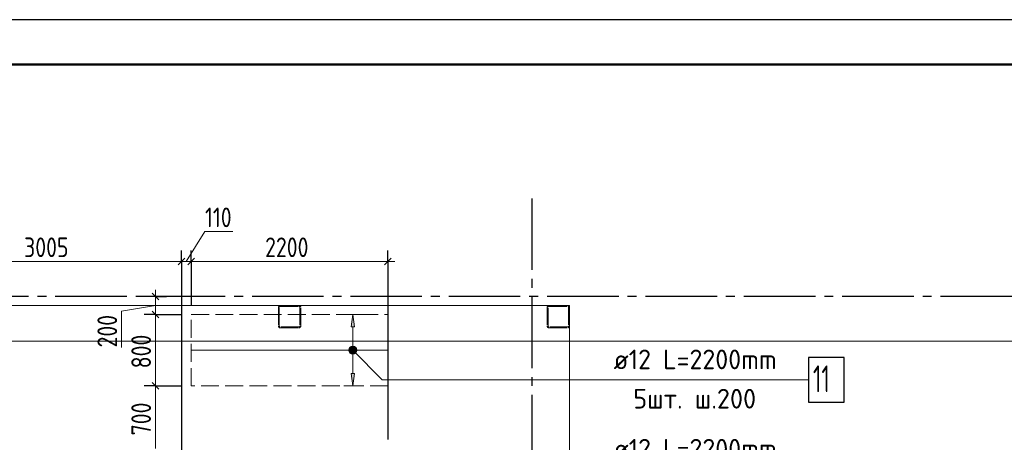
# Model space of a CAD drawing. Header units: millimetres. Extents: x 0 to 61017, y 0 to 42000.
# Tile 17 of 30: x 15912 to 26922, y 37269 to 42000. Entities that reach past the tile are written whole.
import ezdxf

# ---------------------------------------------------------------- set-up
doc = ezdxf.new("R2010")
doc.units = ezdxf.units.MM
doc.linetypes.add('______2', pattern=[270, 200, -70])
doc.linetypes.add('______5', pattern=[1100, 800, -100, 100, -100])
for name, color, linetype, lineweight in [('Standard', 7, 'Continuous', 25), ('ДОП Верх по Х', 7, 'Continuous', 25), ('Оси', 40, '______5', 18), ('Позиционная метка номер позиции', 7, 'Continuous', 13), ('Примечания', 7, 'Continuous', 25)]:
    doc.layers.add(name, color=color, linetype=linetype, lineweight=lineweight)
doc.layers.add('ЖБ Перекрытие верхний уровень', color=7, linetype='Continuous', lineweight=25, true_color=0xe0e0ff)
doc.layers.add('ЖБ Стена верхний уровень', color=7, linetype='Continuous', lineweight=25, true_color=0x006e00)
doc.styles.add('GOST 2.304-81', font='txt')
doc.styles.add('ISOCPEUR', font='txt')

msp = doc.modelspace()

# ---------------------------------------------------------------- hatches: boundary and pattern name
at = {"layer": 'ДОП Верх по Х', "linetype": 'Continuous', "lineweight": 13, "transparency": 33554687}
for points in [[(19657, 38560), (19637, 38700), (19617, 38560)], [(19599, 38300), (19674, 38300), (19669, 38319)], [(19599, 38300), (19669, 38319), (19605, 38319)], [(19605, 38319), (19669, 38319), (19656, 38332)], [(19605, 38319), (19656, 38332), (19618, 38332)], [(19618, 38332), (19656, 38332), (19637, 38338)], [(19605, 38281), (19674, 38300), (19599, 38300)], [(19605, 38281), (19669, 38281), (19674, 38300)], [(19618, 38268), (19669, 38281), (19605, 38281)], [(19618, 38268), (19656, 38268), (19669, 38281)], [(19656, 38268), (19618, 38268), (19637, 38262)]]:
    msp.add_hatch(color=7, dxfattribs=at).paths.add_polyline_path(points)
msp.add_hatch(color=7, dxfattribs=at).paths.add_polyline_path([(19657, 38040), (19637, 37900), (19617, 38040)], flags=16)
at = {"layer": 'ЖБ Стена верхний уровень', "linetype": 'Continuous', "lineweight": 18, "transparency": 33554687}
for points in [[(18810, 38743), (18815, 38748), (18815, 38739)], [(21810, 38703), (21817, 38710), (21820, 38707), (21820, 38700), (21817, 38697)], [(19050, 38583), (19055, 38588), (19055, 38579)], [(22050, 38623), (22057, 38630), (22060, 38627), (22060, 38620), (22057, 38617)]]:
    msp.add_hatch(color=7, dxfattribs=at).paths.add_polyline_path(points, flags=16)
at = {"layer": 'Позиционная метка номер позиции', "linetype": 'Continuous', "lineweight": 13, "transparency": 33554687}
for points in [[(19594, 38311), (19626, 38343), (19605, 38332)], [(19626, 38343), (19594, 38311), (19594, 38289)], [(19626, 38343), (19594, 38289), (19648, 38343)], [(19648, 38343), (19594, 38289), (19605, 38268)], [(19648, 38343), (19605, 38268), (19669, 38332)], [(19669, 38332), (19605, 38268), (19626, 38257)], [(19669, 38332), (19626, 38257), (19680, 38311)], [(19680, 38311), (19626, 38257), (19648, 38257)], [(19680, 38311), (19648, 38257), (19680, 38289)], [(19680, 38289), (19648, 38257), (19669, 38268)]]:
    msp.add_hatch(color=7, dxfattribs=at).paths.add_polyline_path(points)

# ---------------------------------------------------------------- linework, layer by layer
at = {"layer": 'Standard', "color": 7, "linetype": 'Continuous', "lineweight": 13, "transparency": 33554687}
for p, q in [((17775, 39292), (17983, 39627)), ((17983, 39627), (18296, 39627)), ((17720, 39292), (14717, 39292)), ((17830, 39292), (17720, 39292)), ((20030, 39292), (17830, 39292)), ((20030, 39292), (20105, 39292)), ((17430, 38900), (17430, 38975)), ((17430, 38900), (17430, 38700)), ((17430, 38800), (17051, 38737)), ((17051, 38737), (17051, 38331)), ((17430, 37900), (17430, 37200))]:
    msp.add_line(p, q, dxfattribs=at)
at = {"layer": 'Standard', "color": 7, "linetype": 'Continuous', "lineweight": 25, "transparency": 33554687}
for p, q in [((17757, 39330), (17682, 39255)), ((17867, 39330), (17792, 39255)), ((20067, 39330), (19992, 39255)), ((17392, 38938), (17467, 38862)), ((17392, 38738), (17467, 38662)), ((17392, 37938), (17467, 37862))]:
    msp.add_line(p, q, dxfattribs=at)
at = {"layer": 'Standard', "color": 251, "linetype": 'Continuous', "lineweight": -3, "true_color": 0x656565, "transparency": 33554687}
for p, q in [((17720, 39292), (17720, 39417)), ((17830, 39292), (17830, 39417)), ((20030, 39292), (20030, 39417)), ((17720, 39292), (17720, 39167)), ((17720, 39292), (17720, 37300)), ((17830, 39292), (17830, 39167)), ((17830, 39292), (17830, 38800)), ((20030, 39292), (20030, 39167)), ((20030, 39292), (20030, 37300)), ((17430, 38900), (17305, 38900)), ((17430, 38900), (17555, 38900)), ((17430, 38900), (17430, 38900)), ((17430, 38700), (17305, 38700)), ((17430, 38700), (17555, 38700)), ((17430, 38700), (17730, 38700)), ((17430, 37900), (17305, 37900)), ((17430, 37900), (17555, 37900)), ((17430, 37900), (17730, 37900))]:
    msp.add_line(p, q, dxfattribs=at)
at = {"layer": 'Standard', "color": 7, "linetype": 'Continuous', "lineweight": 13, "transparency": 33554687}
msp.add_lwpolyline([(0, 0), (59400, 0), (59400, 42000), (0, 42000), (0, 0)], close=True, dxfattribs=at)
for points in [[(0, 42000), (0, 0), (59400, 0), (59400, 42000), (0, 42000)], [(59400, 42000), (0, 42000), (0, 0), (59400, 0), (59400, 42000)], [(59400, 42000), (0, 42000), (0, 0), (59400, 0), (59400, 42000)], [(17430, 38700), (17430, 38258), (17430, 38258), (17430, 37900)]]:
    msp.add_lwpolyline(points, dxfattribs=at)
at = {"layer": 'Standard', "color": 7, "linetype": 'Continuous', "lineweight": 25, "transparency": 33554687}
msp.add_lwpolyline([(0, 42000), (0, 0), (59400, 0), (59400, 42000), (0, 42000)], dxfattribs=at)
at = {"layer": 'Standard', "color": 7, "linetype": 'Continuous', "lineweight": 50, "transparency": 33554687}
msp.add_lwpolyline([(2000, 41500), (58900, 41500), (58900, 500), (2000, 500), (2000, 41500)], close=True, dxfattribs=at)
at = {"layer": 'Standard', "color": 254, "linetype": 'Continuous', "lineweight": 18, "true_color": 0xc4c4ff, "transparency": 33554687}
msp.add_lwpolyline([(7031, 20600), (49449, 20600), (49449, 38400), (7031, 38400), (7031, 20600)], dxfattribs=at)
at = {"layer": 'ДОП Верх по Х', "color": 251, "linetype": 'Continuous', "lineweight": 13, "true_color": 0x494949, "transparency": 33554687}
for p, q in [((19637, 38700), (19537, 38700)), ((19637, 38700), (19617, 38560)), ((19657, 38560), (19637, 38700)), ((19637, 38700), (19737, 38700)), ((19637, 38700), (19637, 38700)), ((19617, 38560), (19657, 38560)), ((19637, 38330), (19637, 38560)), ((19599, 38300), (19599, 38300)), ((19637, 38040), (19637, 38270)), ((19674, 38300), (19674, 38300)), ((19637, 37900), (19617, 38040)), ((19617, 38040), (19657, 38040)), ((19657, 38040), (19637, 37900)), ((19637, 37900), (19537, 37900)), ((19637, 37900), (19737, 37900)), ((19637, 37900), (19637, 37900))]:
    msp.add_line(p, q, dxfattribs=at)
at = {"layer": 'ДОП Верх по Х', "color": 7, "linetype": 'Continuous', "lineweight": 18, "transparency": 33554687}
msp.add_line((17836, 38300), (20024, 38300), dxfattribs=at)
at = {"layer": 'ДОП Верх по Х', "color": 7, "linetype": 'Continuous', "lineweight": 13, "transparency": 33554687}
msp.add_line((22533, 37970), (24619, 37970), dxfattribs=at)
at = {"layer": 'ДОП Верх по Х', "color": 7, "linetype": 'Continuous', "lineweight": 25, "transparency": 33554687}
msp.add_lwpolyline([(24733, 37720), (25133, 37720), (25133, 38220), (24733, 38220), (24733, 37720)], dxfattribs=at)
at = {"layer": 'ДОП Верх по Х', "color": 251, "linetype": 'Continuous', "lineweight": 13, "true_color": 0x494949, "transparency": 33554687}
msp.add_circle((19637, 38300), 37.5, dxfattribs=at)
at = {"layer": 'ЖБ Перекрытие верхний уровень', "color": 7, "linetype": 'Continuous', "lineweight": 18, "transparency": 33554687}
for p, q in [((22060, 38800), (13380, 38800)), ((22060, 34830), (22060, 38800))]:
    msp.add_line(p, q, dxfattribs=at)
at = {"layer": 'ЖБ Стена верхний уровень', "color": 251, "linetype": '______2', "lineweight": 13, "true_color": 0x656565, "transparency": 33554687}
for p, q in [((18806, 38787), (18805, 38783)), ((18805, 38783), (18805, 38780)), ((18805, 38780), (18805, 38570)), ((18808, 38790), (18806, 38787)), ((18810, 38793), (18808, 38790)), ((18812, 38795), (18810, 38793)), ((18815, 38797), (18812, 38795)), ((18818, 38799), (18815, 38797)), ((18815, 38782), (18816, 38783)), ((18815, 38780), (18815, 38782)), ((18815, 38570), (18815, 38780)), ((18816, 38785), (18817, 38786)), ((18816, 38783), (18816, 38785)), ((18817, 38786), (18819, 38788)), ((18822, 38800), (18818, 38799)), ((18819, 38788), (18820, 38789)), ((18820, 38789), (18822, 38789)), ((18825, 38800), (18822, 38800)), ((18822, 38789), (18823, 38790)), ((18823, 38790), (18825, 38790)), ((19035, 38800), (18825, 38800)), ((18825, 38790), (19035, 38790)), ((19038, 38800), (19035, 38800)), ((19035, 38790), (19037, 38790)), ((19037, 38790), (19038, 38789)), ((19042, 38799), (19038, 38800)), ((19038, 38789), (19040, 38789)), ((19040, 38789), (19041, 38788)), ((19041, 38788), (19043, 38786)), ((19045, 38797), (19042, 38799)), ((19043, 38786), (19044, 38785)), ((19044, 38785), (19044, 38783)), ((19044, 38783), (19045, 38782)), ((19048, 38795), (19045, 38797)), ((19045, 38782), (19045, 38780)), ((19045, 38780), (19045, 38570)), ((19050, 38793), (19048, 38795)), ((19052, 38790), (19050, 38793)), ((19054, 38787), (19052, 38790)), ((19055, 38783), (19054, 38787)), ((19055, 38780), (19055, 38783)), ((19055, 38570), (19055, 38780)), ((21811, 38787), (21810, 38783)), ((21810, 38783), (21810, 38780)), ((21810, 38780), (21810, 38570)), ((21813, 38790), (21811, 38787)), ((21815, 38793), (21813, 38790)), ((21817, 38795), (21815, 38793)), ((21820, 38797), (21817, 38795)), ((21823, 38799), (21820, 38797)), ((21820, 38782), (21821, 38783)), ((21820, 38780), (21820, 38782)), ((21820, 38570), (21820, 38780)), ((21821, 38785), (21822, 38786)), ((21821, 38783), (21821, 38785)), ((21822, 38786), (21824, 38788)), ((21827, 38800), (21823, 38799)), ((21824, 38788), (21825, 38789)), ((21825, 38789), (21827, 38789)), ((21830, 38800), (21827, 38800)), ((21827, 38789), (21828, 38790)), ((21828, 38790), (21830, 38790)), ((22040, 38800), (21830, 38800)), ((21830, 38790), (22040, 38790)), ((22043, 38800), (22040, 38800)), ((22040, 38790), (22042, 38790)), ((22042, 38790), (22043, 38789)), ((22047, 38799), (22043, 38800)), ((22043, 38789), (22045, 38789)), ((22045, 38789), (22046, 38788)), ((22046, 38788), (22048, 38786)), ((22050, 38797), (22047, 38799)), ((22048, 38786), (22049, 38785)), ((22049, 38785), (22049, 38783)), ((22049, 38783), (22050, 38782)), ((22053, 38795), (22050, 38797)), ((22050, 38782), (22050, 38780)), ((22050, 38780), (22050, 38570)), ((22055, 38793), (22053, 38795)), ((22057, 38790), (22055, 38793)), ((22059, 38787), (22057, 38790)), ((22060, 38783), (22059, 38787)), ((22060, 38780), (22060, 38783)), ((22060, 38570), (22060, 38780)), ((18805, 38570), (18805, 38567)), ((18805, 38567), (18806, 38563)), ((18806, 38563), (18808, 38560)), ((18808, 38560), (18810, 38557)), ((18810, 38557), (18812, 38555)), ((18812, 38555), (18815, 38553)), ((18815, 38568), (18815, 38570)), ((18816, 38567), (18815, 38568)), ((18815, 38553), (18818, 38551)), ((18816, 38565), (18816, 38567)), ((18817, 38564), (18816, 38565)), ((18819, 38562), (18817, 38564)), ((18818, 38551), (18822, 38550)), ((18820, 38561), (18819, 38562)), ((18822, 38561), (18820, 38561)), ((18823, 38560), (18822, 38561)), ((18822, 38550), (18825, 38550)), ((18825, 38560), (18823, 38560)), ((19035, 38560), (18825, 38560)), ((18825, 38550), (19035, 38550)), ((19037, 38560), (19035, 38560)), ((19035, 38550), (19038, 38550)), ((19038, 38561), (19037, 38560)), ((19040, 38561), (19038, 38561)), ((19038, 38550), (19042, 38551)), ((19041, 38562), (19040, 38561)), ((19043, 38564), (19041, 38562)), ((19042, 38551), (19045, 38553)), ((19044, 38565), (19043, 38564)), ((19045, 38568), (19044, 38567)), ((19044, 38567), (19044, 38565)), ((19045, 38570), (19045, 38568)), ((19045, 38553), (19048, 38555)), ((19048, 38555), (19050, 38557)), ((19050, 38557), (19052, 38560)), ((19052, 38560), (19054, 38563)), ((19054, 38563), (19055, 38567)), ((19055, 38567), (19055, 38570)), ((21810, 38570), (21810, 38567)), ((21810, 38567), (21811, 38563)), ((21811, 38563), (21813, 38560)), ((21813, 38560), (21815, 38557)), ((21815, 38557), (21817, 38555)), ((21817, 38555), (21820, 38553)), ((21820, 38568), (21820, 38570)), ((21821, 38567), (21820, 38568)), ((21820, 38553), (21823, 38551)), ((21821, 38565), (21821, 38567)), ((21822, 38564), (21821, 38565)), ((21824, 38562), (21822, 38564)), ((21823, 38551), (21827, 38550)), ((21825, 38561), (21824, 38562)), ((21827, 38561), (21825, 38561)), ((21828, 38560), (21827, 38561)), ((21827, 38550), (21830, 38550)), ((21830, 38560), (21828, 38560)), ((22040, 38560), (21830, 38560)), ((21830, 38550), (22040, 38550)), ((22042, 38560), (22040, 38560)), ((22040, 38550), (22043, 38550)), ((22043, 38561), (22042, 38560)), ((22045, 38561), (22043, 38561)), ((22043, 38550), (22047, 38551)), ((22046, 38562), (22045, 38561)), ((22048, 38564), (22046, 38562)), ((22047, 38551), (22050, 38553)), ((22049, 38565), (22048, 38564)), ((22050, 38568), (22049, 38567)), ((22049, 38567), (22049, 38565)), ((22050, 38570), (22050, 38568)), ((22050, 38553), (22053, 38555)), ((22053, 38555), (22055, 38557)), ((22055, 38557), (22057, 38560)), ((22057, 38560), (22059, 38563)), ((22059, 38563), (22060, 38567)), ((22060, 38567), (22060, 38570))]:
    msp.add_line(p, q, dxfattribs=at)
at = {"layer": 'ЖБ Стена верхний уровень', "color": 9, "linetype": 'Continuous', "lineweight": 18, "true_color": 0xc7c7c7, "transparency": 33554687}
for p, q in [((18840, 38800), (18850, 38790)), ((18920, 38800), (18930, 38790)), ((19000, 38800), (19010, 38790)), ((21812, 38788), (21820, 38780)), ((21970, 38790), (21960, 38800)), ((22040, 38800), (22060, 38780)), ((18805, 38675), (18815, 38665)), ((19045, 38755), (19055, 38745)), ((19045, 38675), (19055, 38665)), ((22050, 38710), (22060, 38700)), ((18805, 38595), (18815, 38585)), ((18840, 38560), (18850, 38550)), ((18930, 38550), (18920, 38560)), ((19000, 38560), (19010, 38550)), ((21820, 38620), (21810, 38630)), ((21880, 38560), (21890, 38550)), ((22040, 38560), (22048, 38552))]:
    msp.add_line(p, q, dxfattribs=at)
at = {"layer": 'Оси', "color": 8, "linetype": '______5', "lineweight": -3, "transparency": 33554687}
for p, q in [((21640, 40000), (21640, 15970)), ((43510, 38900), (3600, 38900)), ((17720, 38900), (17720, 15970))]:
    msp.add_line(p, q, dxfattribs=at)
at = {"layer": 'Позиционная метка номер позиции', "color": 7, "linetype": 'Continuous', "lineweight": 13, "transparency": 33554687}
for p, q in [((19605, 38332), (19605, 38332)), ((19669, 38332), (19669, 38332)), ((19605, 38268), (19605, 38268)), ((19669, 38268), (19669, 38268))]:
    msp.add_line(p, q, dxfattribs=at)
msp.add_lwpolyline([(19637, 38300), (19967, 37970), (24733, 37970)], dxfattribs=at)
msp.add_circle((19637, 38300), 45, dxfattribs=at)
at = {"layer": 'Примечания', "color": 7, "linetype": '______2', "lineweight": 18, "transparency": 33554687}
for p, q in [((17830, 38700), (20030, 38700)), ((17830, 37900), (17830, 38700)), ((20030, 38700), (20030, 37900)), ((20030, 37900), (17830, 37900))]:
    msp.add_line(p, q, dxfattribs=at)

# ---------------------------------------------------------------- texts
at = {"layer": 'Standard', "color": 7, "linetype": 'Continuous', "lineweight": 25, "transparency": 33554687, "char_height": 220, "attachment_point": 7, "style": 'GOST 2.304-81'}
for s, insert, width in [('110', (17983, 39677), 438.2), ('3005', (15961, 39342), 641.48), ('2200', (18656, 39342), 672.63)]:
    msp.add_mtext(s, dxfattribs=dict(at, insert=insert, width=width))
at = {"layer": 'Standard', "color": 7, "linetype": 'Continuous', "lineweight": 25, "transparency": 33554687, "char_height": 220, "attachment_point": 7, "rotation": 90, "style": 'GOST 2.304-81'}
for s, insert, width in [('200', (17001, 38331), 531.98), ('800', (17380, 38097), 531.96), ('700', (17380, 37347), 531.97)]:
    msp.add_mtext(s, dxfattribs=dict(at, insert=insert, width=width))
at = {"layer": 'ДОП Верх по Х', "color": 7, "linetype": 'Continuous', "lineweight": 13, "transparency": 33554687, "attachment_point": 7, "style": 'ISOCPEUR'}
for s, insert, char_height, width in [('\\W0.96;ø12 L=2200mm ', (22553, 38087), 220, 2150.52), ('\\W0.63;11', (24783, 37830), 300, 393.75), ('\\W0.97;5шт. ш.200 ', (22773, 37647), 220, 1712.32), ('\\W0.96;ø12 L=2200mm ', (22553, 37087), 220, 2150.52)]:
    msp.add_mtext(s, dxfattribs=dict(at, insert=insert, char_height=char_height, width=width))

doc.saveas('drawing.dxf')
